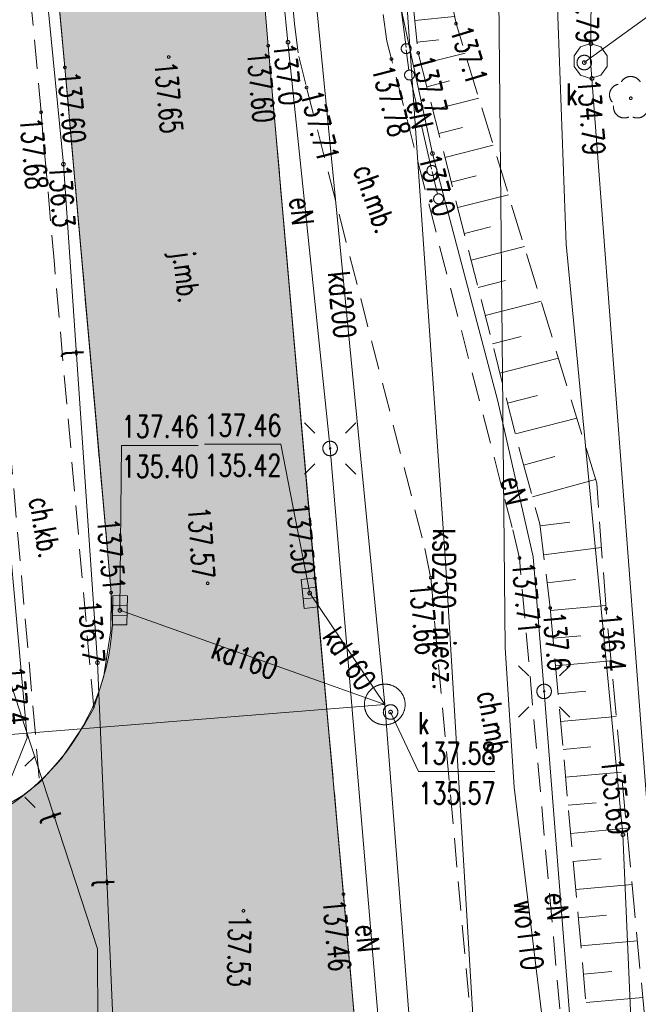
# Model space of a CAD drawing. Header units: centimetres. Extents: x -29333 to 403204, y -464147 to 16641.
# Tile 120 of 134: x 75882 to 78010, y 139 to 3527. Entities that reach past the tile are written whole.
import ezdxf
from ezdxf.xclip import XClip

# ---------------------------------------------------------------- set-up
doc = ezdxf.new("R2010")
doc.units = ezdxf.units.CM
doc.header["$MEASUREMENT"] = 0
doc.header["$XCLIPFRAME"] = 0
for name, pattern in [('1_OTKC', [150, 100, -50]), ('1_OTKJ', [200, 150, -50]), ('1_OTRK', [175, 125, -50]), ('1_OTRKG', [175, 125, -50])]:
    doc.linetypes.add(name, pattern=pattern)
for name, color, linetype in [('2010 Mlawa_628_1_mdcp_plus_zakres obcięta_13_OTK_E_T_0', 7, 'Continuous'), ('2010 Mlawa_628_1_mdcp_plus_zakres obcięta_13_OTK_E_T_1', 7, 'Continuous'), ('2010 Mlawa_628_1_mdcp_plus_zakres obcięta_13_OTK_L_0', 7, 'Continuous'), ('2010 Mlawa_628_1_mdcp_plus_zakres obcięta_13_OTK_L_1', 7, 'Continuous'), ('2010 Mlawa_628_1_mdcp_plus_zakres obcięta_13_OTK_L_11', 7, 'Continuous'), ('2010 Mlawa_628_1_mdcp_plus_zakres obcięta_13_OTK_L_2', 7, 'Continuous'), ('2010 Mlawa_628_1_mdcp_plus_zakres obcięta_13_OTR_L_1', 7, 'Continuous'), ('2010 Mlawa_628_1_mdcp_plus_zakres obcięta_13_OTR_T_0', 7, 'Continuous'), ('2010 Mlawa_628_1_mdcp_plus_zakres obcięta_13_OTR_T_1', 7, 'Continuous'), ('2010 Mlawa_628_1_mdcp_plus_zakres obcięta_13_OTZ_T_0', 7, 'Continuous'), ('2010 Mlawa_628_1_mdcp_plus_zakres obcięta_13_SUE_T_3', 7, 'Continuous'), ('2010 Mlawa_628_1_mdcp_plus_zakres obcięta_13_SUEP_E_T_0', 7, 'Continuous'), ('2010 Mlawa_628_1_mdcp_plus_zakres obcięta_13_SUEP_L_0', 7, 'Continuous'), ('2010 Mlawa_628_1_mdcp_plus_zakres obcięta_13_SUER_T_0', 7, 'Continuous'), ('2010 Mlawa_628_1_mdcp_plus_zakres obcięta_13_SUGP_L_0', 7, 'Continuous'), ('2010 Mlawa_628_1_mdcp_plus_zakres obcięta_13_SUGR_T_0', 7, 'Continuous'), ('2010 Mlawa_628_1_mdcp_plus_zakres obcięta_13_SUK_T_1', 7, 'Continuous'), ('2010 Mlawa_628_1_mdcp_plus_zakres obcięta_13_SUKP_E_T_0', 7, 'Continuous'), ('2010 Mlawa_628_1_mdcp_plus_zakres obcięta_13_SUKP_L_0', 7, 'Continuous'), ('2010 Mlawa_628_1_mdcp_plus_zakres obcięta_13_SUKR_T_0', 7, 'Continuous'), ('2010 Mlawa_628_1_mdcp_plus_zakres obcięta_13_SUP_E_T_1', 7, 'Continuous'), ('2010 Mlawa_628_1_mdcp_plus_zakres obcięta_13_SUP_L_1', 7, 'Continuous'), ('2010 Mlawa_628_1_mdcp_plus_zakres obcięta_13_SUP_T_4', 7, 'Continuous'), ('2010 Mlawa_628_1_mdcp_plus_zakres obcięta_13_SUTP_E_T_0', 7, 'Continuous'), ('2010 Mlawa_628_1_mdcp_plus_zakres obcięta_13_SUTP_L_0', 7, 'Continuous'), ('2010 Mlawa_628_1_mdcp_plus_zakres obcięta_13_SUTR_T_0', 7, 'Continuous'), ('2010 Mlawa_628_1_mdcp_plus_zakres obcięta_13_SUWP_E_T_0', 7, 'Continuous'), ('2010 Mlawa_628_1_mdcp_plus_zakres obcięta_13_SUWP_L_0', 7, 'Continuous'), ('MAPA MDCP', 7, 'Continuous'), ('PROJEKTOWANE DROGI', 7, 'Continuous')]:
    doc.layers.add(name, color=color, linetype=linetype)
doc.styles.add('GENERATED_STYLE_2', font='Simplex.shx')

# ---------------------------------------------------------------- blocks, each defined once
blk = doc.blocks.new('Rysunek_4_13', base_point=(-745725621.2, -588524063.1))
at = {"layer": '2010 Mlawa_628_1_mdcp_plus_zakres obcięta_13_OTK_L_0', "color": 7, "linetype": '1_OTKJ', "lineweight": 18}
for p, q in [((76736.8, 3437.9), (76675, 4176.8)), ((75977.1, 4012.3), (76037.8, 3362.9)), ((76897.8, 1604.9), (76736.8, 3437.9)), ((76037.8, 3362.9), (76196.8, 1555.9)), ((76995.8, 517.9), (76897.8, 1604.9)), ((76196.8, 1555.9), (76195.8, 1425.9)), ((76195.8, 1425.9), (76171.8, 1267.9)), ((76171.8, 1267.9), (76136.8, 1157.9)), ((76136.8, 1157.9), (76106.8, 1103.9)), ((76106.8, 1103.9), (76025.8, 984.9)), ((76025.8, 984.9), (75950.8, 901.9)), ((75950.8, 901.9), (75892.8, 857.9)), ((75892.8, 857.9), (75772.8, 786.9)), ((77101.8, -684.1), (76995.8, 517.9))]:
    blk.add_line(p, q, dxfattribs=at)
at = {"layer": '2010 Mlawa_628_1_mdcp_plus_zakres obcięta_13_OTK_L_1', "color": 7, "linetype": 'Continuous', "lineweight": 18}
for p, q in [((76736.8, 3437.9), (76652.8, 4441)), ((75944.2, 4364.5), (76037.8, 3362.9)), ((76897.8, 1604.9), (76736.8, 3437.9)), ((76037.8, 3362.9), (76196.8, 1555.9)), ((76995.8, 517.9), (76897.8, 1604.9)), ((76196.8, 1555.9), (76195.8, 1425.9)), ((76195.8, 1425.9), (76171.8, 1267.9)), ((76171.8, 1267.9), (76136.8, 1157.9)), ((76136.8, 1157.9), (76106.8, 1103.9)), ((76106.8, 1103.9), (76025.8, 984.9)), ((76025.8, 984.9), (75950.8, 901.9)), ((75950.8, 901.9), (75892.8, 857.9)), ((75892.8, 857.9), (75772.8, 786.9)), ((77101.8, -684.1), (76995.8, 517.9))]:
    blk.add_line(p, q, dxfattribs=at)
at = {"layer": '2010 Mlawa_628_1_mdcp_plus_zakres obcięta_13_OTK_L_11', "color": 7, "linetype": '1_OTKJ', "lineweight": 18}
for p, q in [((77210.8, 3431.6), (77171.1, 3744.1)), ((77220.7, 3353.8), (77211.8, 3424)), ((77298.9, 3012.7), (77227, 3319.4)), ((77319, 2927.5), (77300.9, 3004.4))]:
    blk.add_line(p, q, dxfattribs=at)
for centre in [(77211.3, 3427.8), (77222.8, 3336.9), (77222.8, 3336.9), (77299.9, 3008.6), (77322.8, 2910.9)]:
    blk.add_circle(centre, 17, dxfattribs=at)
at = {"layer": '2010 Mlawa_628_1_mdcp_plus_zakres obcięta_13_OTK_L_2', "color": 7, "linetype": '1_OTKC', "lineweight": 18}
for p, q in [((76770.8, 4199.4), (76826.8, 3512.9)), ((75955.8, 3208.9), (75883.8, 3990.3)), ((77144.8, 3453.9), (77132.8, 3544.9)), ((76826.8, 3512.9), (76841.8, 3400.9)), ((77160.8, 3391.9), (77144.8, 3453.9)), ((76841.8, 3400.9), (76868.8, 3293.9)), ((77575.8, 1779.9), (77160.8, 3391.9)), ((76868.8, 3293.9), (77275.8, 1707.9)), ((76001.8, 2685.9), (75955.8, 3208.9)), ((76136.8, 1157.9), (76001.8, 2685.9)), ((75795.8, 2660.9), (75950.8, 901.9)), ((77600.8, 1674.9), (77575.8, 1779.9)), ((77275.8, 1707.9), (77295.8, 1606.9)), ((77873.8, -1371.1), (77600.8, 1674.9)), ((77295.8, 1606.9), (77571.8, -1439.1)), ((76106.8, 1103.9), (76136.8, 1157.9)), ((76025.8, 984.9), (76106.8, 1103.9)), ((75950.8, 901.9), (76025.8, 984.9))]:
    blk.add_line(p, q, dxfattribs=at)
at = {"layer": '2010 Mlawa_628_1_mdcp_plus_zakres obcięta_13_OTR_L_1', "color": 7, "linetype": '1_OTRK', "lineweight": 18}
for p, q in [((77382.8, 3513.9), (77227.8, 4270.9)), ((77866.8, 1932.9), (77382.8, 3513.9)), ((77898.8, 1499.9), (77866.8, 1932.9)), ((78343.8, -3222.1), (77898.8, 1499.9))]:
    blk.add_line(p, q, dxfattribs=at)
at = {"layer": '2010 Mlawa_628_1_mdcp_plus_zakres obcięta_13_OTR_L_1', "color": 7, "linetype": '1_OTRKG', "lineweight": 18}
for p, q in [((77183.8, 4090.9), (77252.8, 3412.9)), ((77252.8, 3412.9), (77608.8, 2016.9)), ((77608.8, 2016.9), (77670.8, 1792.9)), ((77670.8, 1792.9), (77706.8, 1502.9)), ((77706.8, 1502.9), (78135.8, -3232.1))]:
    blk.add_line(p, q, dxfattribs=at)
at = {"layer": '2010 Mlawa_628_1_mdcp_plus_zakres obcięta_13_OTR_L_1', "color": 7, "linetype": 'Continuous', "lineweight": 18}
for p, q in [((77241.5, 3524.9), (77377.8, 3538.8)), ((77249, 3450.6), (77323.3, 3458.1)), ((77262.8, 3374), (77413.9, 3412.6)), ((77282.5, 3296.7), (77359.9, 3316.4)), ((77302.7, 3217.4), (77461.2, 3257.8)), ((77323.4, 3136.2), (77404.6, 3156.9)), ((77344.6, 3053), (77511, 3095.4)), ((77366.3, 2967.8), (77451.5, 2989.6)), ((77388.6, 2880.6), (77563.1, 2925.1)), ((77411.4, 2791.2), (77500.8, 2814)), ((77434.7, 2699.7), (77617.8, 2746.4)), ((77458.6, 2605.9), (77552.4, 2629.8)), ((77483.1, 2509.9), (77675.2, 2558.8)), ((77508.2, 2411.5), (77606.6, 2436.6)), ((77533.9, 2310.7), (77735.5, 2362.1)), ((77560.2, 2207.5), (77663.5, 2233.8)), ((77587.2, 2101.8), (77798.6, 2155.7)), ((77615.2, 1993.9), (77722.6, 2023.7)), ((77645.3, 1885.1), (77863, 1945.4)), ((77671.7, 1785.8), (77773.8, 1798.4)), ((77684.1, 1686.2), (77883.3, 1710.9)), ((77696.2, 1589), (77793.3, 1601.1)), ((77707.6, 1494.2), (77898, 1511.4)), ((77716.3, 1398.9), (77811.5, 1407.6)), ((77724.9, 1303.5), (77915.7, 1320.8)), ((77733.6, 1207.9), (77829.2, 1216.6)), ((77742.2, 1112.2), (77933.8, 1129.5)), ((77750.9, 1016.3), (77846.9, 1025)), ((77759.6, 920.2), (77951.8, 937.6)), ((77768.4, 823.9), (77864.6, 832.6)), ((77777.1, 727.4), (77970, 744.9)), ((77785.9, 630.8), (77882.5, 639.6)), ((77794.6, 534), (77988.2, 551.6)), ((77803.4, 437.1), (77900.4, 445.9)), ((77812.2, 339.9), (78006.5, 357.5)), ((77821, 242.6), (77918.4, 251.4)), ((77829.9, 145.1), (78024.9, 162.8))]:
    blk.add_line(p, q, dxfattribs=at)
at = {"layer": '2010 Mlawa_628_1_mdcp_plus_zakres obcięta_13_OTR_T_0', "color": 7, "linetype": 'Continuous', "lineweight": 18}
for centre in [(76736.8, 3437.9), (76394.8, 3398.9), (77160.8, 3391.9), (76037.8, 3362.9), (76868.8, 3293.9), (75955.8, 3208.9), (77600.8, 1674.9), (76897.8, 1604.9), (77295.8, 1606.9), (76196.8, 1555.9), (76528.8, 1587.9), (76995.8, 517.9), (76651.8, 460.9)]:
    blk.add_circle(centre, 4.5, dxfattribs=at)
at = {"layer": '2010 Mlawa_628_1_mdcp_plus_zakres obcięta_13_OTR_T_1', "color": 7, "linetype": 'Continuous', "lineweight": 18}
for centre in [(77382.8, 3513.9), (77252.8, 3412.9), (77706.8, 1502.9), (77898.8, 1499.9)]:
    blk.add_circle(centre, 4.5, dxfattribs=at)
at = {"layer": '2010 Mlawa_628_1_mdcp_plus_zakres obcięta_13_OTZ_T_0', "color": 94, "linetype": 'Continuous', "lineweight": 18}
blk.add_circle((77983.8, 3256.9), 4.5, dxfattribs=at)
for centre, start, end in [((77983.8, 3294.4), 30.1401, 149.8599), ((77948.2, 3268.5), 102.1445, 221.86), ((77961.8, 3226.6), 174.1482, 293.8542), ((78005.9, 3226.6), 246.1458, 5.8518)]:
    blk.add_arc(centre, 37.5, start, end, dxfattribs=at)
at = {"layer": '2010 Mlawa_628_1_mdcp_plus_zakres obcięta_13_SUE_T_3', "color": 7, "linetype": 'Continuous', "lineweight": 18}
for p, q in [((76896.8, 2105), (76861.5, 2140.3)), ((77002.9, 2105), (77038.2, 2140.3)), ((76896.8, 1998.9), (76861.5, 1963.5)), ((77002.9, 1998.9), (77038.2, 1963.5)), ((77632.8, 1269), (77597.5, 1304.3)), ((77738.9, 1269), (77774.2, 1304.3)), ((77632.8, 1162.9), (77597.5, 1127.5)), ((77738.9, 1162.9), (77774.2, 1127.5)), ((75899.9, 958), (75935.2, 993.3)), ((75899.9, 851.9), (75935.2, 816.5))]:
    blk.add_line(p, q, dxfattribs=at)
for centre, radius in [((76949.8, 2051.9), 25), ((76949.8, 2051.9), 2.5), ((77685.8, 1215.9), 25), ((77685.8, 1215.9), 2.5)]:
    blk.add_circle(centre, radius, dxfattribs=at)
at = {"layer": '2010 Mlawa_628_1_mdcp_plus_zakres obcięta_13_SUEP_L_0', "color": 1, "linetype": 'Continuous', "lineweight": 18}
for p, q in [((76738.8, 4103.9), (76804.8, 3449.9)), ((77168.8, 3679.9), (77301.8, 3066.9)), ((75680.8, 3577.9), (75907.8, 1055.9)), ((76804.8, 3449.9), (76949.8, 2051.9)), ((77301.8, 3066.9), (77526.8, 2214.9)), ((77526.8, 2214.9), (77647.8, 1678.9)), ((76949.8, 2051.9), (77197.8, -893.1)), ((77647.8, 1678.9), (77685.8, 1215.9)), ((77685.8, 1215.9), (77850.8, -885.1)), ((75907.8, 1055.9), (75846.8, 904.9))]:
    blk.add_line(p, q, dxfattribs=at)
at = {"layer": '2010 Mlawa_628_1_mdcp_plus_zakres obcięta_13_SUER_T_0', "color": 1, "linetype": 'Continuous', "lineweight": 18}
for centre in [(76804.8, 3449.9), (77301.8, 3066.9)]:
    blk.add_circle(centre, 6.25, dxfattribs=at)
at = {"layer": '2010 Mlawa_628_1_mdcp_plus_zakres obcięta_13_SUGP_L_0', "color": 52, "linetype": 'Continuous', "lineweight": 18, "true_color": 0xbfbf00}
for p, q in [((77711.4, 4147.3), (77761.8, 2754.9)), ((77761.8, 2754.9), (77956.8, 722.9)), ((77956.8, 722.9), (78002.8, -327.1))]:
    blk.add_line(p, q, dxfattribs=at)
at = {"layer": '2010 Mlawa_628_1_mdcp_plus_zakres obcięta_13_SUGR_T_0', "color": 52, "linetype": 'Continuous', "lineweight": 18, "true_color": 0xbfbf00}
blk.add_circle((77956.8, 722.9), 6.25, dxfattribs=at)
at = {"layer": '2010 Mlawa_628_1_mdcp_plus_zakres obcięta_13_SUK_T_1', "color": 36, "linetype": 'Continuous', "lineweight": 18, "true_color": 0x803300}
for p, q in [((76849.7, 1601), (76899.4, 1606.3)), ((76860.3, 1501.5), (76849.7, 1601)), ((76899.4, 1606.3), (76910, 1506.9)), ((76902.8, 1574), (76853.1, 1568.7)), ((76200.9, 1445.4), (76202.9, 1545.4)), ((76202.9, 1545.4), (76252.8, 1544.4)), ((76252.8, 1544.4), (76250.8, 1444.4)), ((76906.6, 1539.2), (76856.8, 1533.9)), ((76252.2, 1511.9), (76202.2, 1512.9)), ((76910, 1506.9), (76860.3, 1501.5)), ((76251.5, 1476.9), (76201.5, 1477.9)), ((76250.8, 1444.4), (76200.9, 1445.4))]:
    blk.add_line(p, q, dxfattribs=at)
at = {"layer": '2010 Mlawa_628_1_mdcp_plus_zakres obcięta_13_SUKP_L_0', "color": 36, "linetype": 'Continuous', "lineweight": 18, "true_color": 0x803300}
for p, q in [((77858.2, 4571), (77845.8, 3384.9)), ((77347.4, 1645), (77160.3, 4363.1)), ((76877.5, 3838.3), (77137.8, 1170.9)), ((77845.8, 3384.9), (78201.8, -1324.1)), ((77570.3, -2049.9), (77347.4, 1645)), ((76879.8, 1553.9), (77137.8, 1170.9)), ((77137.8, 1170.9), (76226.8, 1494.9)), ((77137.8, 1170.9), (73973, 917.9)), ((77137.8, 1170.9), (77402.1, -2204.1))]:
    blk.add_line(p, q, dxfattribs=at)
at = {"layer": '2010 Mlawa_628_1_mdcp_plus_zakres obcięta_13_SUKR_T_0', "color": 36, "linetype": 'Continuous', "lineweight": 18, "true_color": 0x803300}
for p, q in [((77823.8, 3379.9), (78183.7, 3641.4)), ((76226.8, 1494.9), (76232.6, 2062.1)), ((76232.6, 2062.1), (76495.9, 2062.1)), ((76517.3, 2066.4), (76780.5, 2066.4)), ((76879.8, 1553.9), (76780.5, 2066.4)), ((77157.8, 1144.9), (77253.5, 939.7)), ((77253.5, 939.7), (77516.8, 939.7))]:
    blk.add_line(p, q, dxfattribs=at)
for centre in [(77846.5, 3444.9), (77823.8, 3379.9), (77850.4, 3325.1), (76879.8, 1553.9), (76226.8, 1494.9), (77157.8, 1144.9)]:
    blk.add_circle(centre, 6.25, dxfattribs=at)
at = {"layer": '2010 Mlawa_628_1_mdcp_plus_zakres obcięta_13_SUP_L_1', "color": 7, "linetype": 'Continuous', "lineweight": 18}
for p, q in [((77810.6, 3433.5), (77788.8, 3403.5)), ((77845.8, 3444.9), (77810.6, 3433.5)), ((77881.1, 3433.5), (77845.8, 3444.9)), ((77902.9, 3403.5), (77881.1, 3433.5)), ((77788.8, 3403.5), (77788.8, 3366.4)), ((77902.9, 3366.4), (77902.9, 3403.5)), ((77788.8, 3366.4), (77810.6, 3336.4)), ((77881.1, 3336.4), (77902.9, 3366.4)), ((77810.6, 3336.4), (77845.8, 3324.9)), ((77845.8, 3324.9), (77881.1, 3336.4))]:
    blk.add_line(p, q, dxfattribs=at)
blk.add_circle((77137.8, 1170.9), 70, dxfattribs=at)
at = {"layer": '2010 Mlawa_628_1_mdcp_plus_zakres obcięta_13_SUP_T_4', "color": 7, "linetype": 'Continuous', "lineweight": 18}
for centre in [(77823.8, 3379.9), (77157.8, 1144.9)]:
    blk.add_circle(centre, 25, dxfattribs=at)
at = {"layer": '2010 Mlawa_628_1_mdcp_plus_zakres obcięta_13_SUTP_L_0', "color": 30, "linetype": 'Continuous', "lineweight": 18, "true_color": 0xff9100}
for p, q in [((76032.8, 3029.9), (75892.9, 4464.6)), ((76149.8, 1314.9), (76032.8, 3029.9)), ((75731.4, 1609.7), (76150.4, 329.5)), ((76226.8, -467.1), (76149.8, 1314.9)), ((76150.4, 329.5), (76153.6, -1286.6))]:
    blk.add_line(p, q, dxfattribs=at)
at = {"layer": '2010 Mlawa_628_1_mdcp_plus_zakres obcięta_13_SUTR_T_0', "color": 30, "linetype": 'Continuous', "lineweight": 18, "true_color": 0xff9100}
for centre in [(76032.8, 3029.9), (76149.8, 1314.9)]:
    blk.add_circle(centre, 6.25, dxfattribs=at)
at = {"layer": '2010 Mlawa_628_1_mdcp_plus_zakres obcięta_13_SUWP_L_0', "color": 5, "linetype": 'Continuous', "lineweight": 18}
for p, q in [((77551.8, 1365.9), (77525.8, 4039.9)), ((77582.8, 885.9), (77551.8, 1365.9)), ((77720.8, -246.1), (77582.8, 885.9))]:
    blk.add_line(p, q, dxfattribs=at)
at = {"layer": '2010 Mlawa_628_1_mdcp_plus_zakres obcięta_13_OTK_E_T_0', "color": 7, "linetype": 'Continuous', "lineweight": 18, "insert": (76432.5, 2729.5), "char_height": 75, "attachment_point": 4, "rotation": 277.125, "style": 'GENERATED_STYLE_2'}
blk.add_mtext('\\A1;{\\W0.700000x;\\pql;\\FSimplex.shx;j.mb.}', dxfattribs=at)
at = {"layer": '2010 Mlawa_628_1_mdcp_plus_zakres obcięta_13_OTK_E_T_1', "color": 7, "linetype": 'Continuous', "lineweight": 18, "char_height": 75, "attachment_point": 4, "style": 'GENERATED_STYLE_2'}
for s, insert, rotation in [('\\A1;{\\W0.700000x;\\pql;\\FSimplex.shx;ch.mb.}', (77064.3, 3024.3), 289.6538), ('\\A1;{\\W0.700000x;\\pql;\\FSimplex.shx;ch.kb.}', (75950.7, 1883.9), 280.008), ('\\A1;{\\W0.700000x;\\pql;\\FSimplex.shx;ch.mb.}', (77493.1, 1216.1), 280.2348)]:
    blk.add_mtext(s, dxfattribs=dict(at, insert=insert, rotation=rotation))
at = {"layer": '2010 Mlawa_628_1_mdcp_plus_zakres obcięta_13_OTR_T_0', "color": 7, "linetype": 'Continuous', "lineweight": 18, "char_height": 75, "style": 'GENERATED_STYLE_2'}
for s, insert, attachment_point, rotation in [('\\A1;{\\W0.700000x;\\pql;\\FSimplex.shx;137.60}', (76739, 3423), 1, 275.0196), ('\\A1;{\\W0.700000x;\\pql;\\FSimplex.shx;137.65}', (76383.6, 3382.9), 4, 275.0487), ('\\A1;{\\W0.700000x;\\pql;\\FSimplex.shx;137.78}', (77165.4, 3377.6), 1, 284.437), ('\\A1;{\\W0.700000x;\\pql;\\FSimplex.shx;137.60}', (76013.2, 3345.7), 7, 275.0286), ('\\A1;{\\W0.700000x;\\pql;\\FSimplex.shx;137.71}', (76847.4, 3272.9), 7, 284.3927), ('\\A1;{\\W0.700000x;\\pql;\\FSimplex.shx;137.68}', (75958, 3194), 1, 275.0265), ('\\A1;{\\W0.700000x;\\pql;\\FSimplex.shx;137.57}', (76498, 1850.9), 4, 273.974), ('\\A1;{\\W0.700000x;\\pql;\\FSimplex.shx;137.50}', (76875.5, 1868.5), 1, 275.0196), ('\\A1;{\\W0.700000x;\\pql;\\FSimplex.shx;137.51}', (76148.6, 1807.1), 7, 275.0286), ('\\A1;{\\W0.700000x;\\pql;\\FSimplex.shx;137.71}', (77576.3, 1657.7), 7, 275.1215), ('\\A1;{\\W0.700000x;\\pql;\\FSimplex.shx;137.66}', (77298, 1592.1), 1, 275.1775), ('\\A1;{\\W0.700000x;\\pql;\\FSimplex.shx;137.46}', (76999.8, 503.2), 1, 275.0397), ('\\A1;{\\W0.700000x;\\pql;\\FSimplex.shx;137.53}', (76639, 446.1), 4, 269.0368)]:
    blk.add_mtext(s, dxfattribs=dict(at, insert=insert, attachment_point=attachment_point, rotation=rotation))
at = {"layer": '2010 Mlawa_628_1_mdcp_plus_zakres obcięta_13_OTR_T_1', "color": 7, "linetype": 'Continuous', "lineweight": 18, "char_height": 75, "attachment_point": 7, "style": 'GENERATED_STYLE_2'}
for s, insert, rotation in [('\\A1;{\\W0.700000x;\\pql;\\FSimplex.shx;137.1}', (77362.3, 3492), 287.0212), ('\\A1;{\\W0.700000x;\\pql;\\FSimplex.shx;137.7}', (77231.3, 3391.9), 284.3063), ('\\A1;{\\W0.700000x;\\pql;\\FSimplex.shx;137.6}', (77682.3, 1485.6), 275.177), ('\\A1;{\\W0.700000x;\\pql;\\FSimplex.shx;136.4}', (77874.3, 1482.5), 275.3836), ('\\A1;{\\W0.700000x;\\pql;\\FSimplex.shx;137.4}', (75821.5, 1299.4), 274.936)]:
    blk.add_mtext(s, dxfattribs=dict(at, insert=insert, rotation=rotation))
at = {"layer": '2010 Mlawa_628_1_mdcp_plus_zakres obcięta_13_SUEP_E_T_0', "color": 1, "linetype": 'Continuous', "lineweight": 18, "char_height": 75, "attachment_point": 5, "style": 'GENERATED_STYLE_2'}
for insert, rotation in [((77259.7, 3200.7), 282.2415), ((76852.2, 2868.7), 275.9215), ((77583.3, 1906.7), 282.7211), ((77731.2, 475.3), 274.4904), ((77079, 365.9), 274.8136)]:
    blk.add_mtext('\\A1;{\\W0.750000x;\\pqc;\\FSimplex.shx;eN}', dxfattribs=dict(at, insert=insert, rotation=rotation))
at = {"layer": '2010 Mlawa_628_1_mdcp_plus_zakres obcięta_13_SUER_T_0', "color": 1, "linetype": 'Continuous', "lineweight": 18, "char_height": 75, "attachment_point": 4, "style": 'GENERATED_STYLE_2'}
for insert, rotation in [((76792.3, 3448.6), 275.9215), ((77289.7, 3063.7), 284.7932)]:
    blk.add_mtext('\\A1;{\\W0.750000x;\\pql;\\FSimplex.shx;137.0}', dxfattribs=dict(at, insert=insert, rotation=rotation))
at = {"layer": '2010 Mlawa_628_1_mdcp_plus_zakres obcięta_13_SUGR_T_0', "color": 52, "linetype": 'Continuous', "lineweight": 18, "true_color": 0xbfbf00, "insert": (77944.3, 721.7), "char_height": 75, "attachment_point": 6, "rotation": 275.4816, "style": 'GENERATED_STYLE_2'}
blk.add_mtext('\\A1;{\\W0.750000x;\\pqr;\\FSimplex.shx;135.69}', dxfattribs=at)
at = {"layer": '2010 Mlawa_628_1_mdcp_plus_zakres obcięta_13_SUKP_E_T_0', "color": 36, "linetype": 'Continuous', "lineweight": 18, "true_color": 0x803300, "char_height": 75, "attachment_point": 5, "style": 'GENERATED_STYLE_2'}
for s, insert, rotation in [('\\A1;{\\W0.750000x;\\pqc;\\FSimplex.shx;kd200}', (76991.1, 2546.5), 275.5743), ('\\A1;{\\W0.750000x;\\pqc;\\FSimplex.shx;ksD250-niecz.}', (77342, 1498.9), 270), ('\\A1;{\\W0.750000x;\\pqc;\\FSimplex.shx;kd160}', (77016.2, 1329.2), 303.9654), ('\\A1;{\\W0.750000x;\\pqc;\\FSimplex.shx;kd160}', (76656.3, 1329), 340.4219)]:
    blk.add_mtext(s, dxfattribs=dict(at, insert=insert, rotation=rotation))
at = {"layer": '2010 Mlawa_628_1_mdcp_plus_zakres obcięta_13_SUKR_T_0', "color": 36, "linetype": 'Continuous', "lineweight": 18, "true_color": 0x803300, "char_height": 75, "style": 'GENERATED_STYLE_2'}
for s, insert, attachment_point, rotation in [('\\A1;{\\W0.750000x;\\pqr;\\FSimplex.shx;134.79}', (77834.8, 3444.8), 6, 270.2837), ('\\A1;{\\W0.750000x;\\pql;\\FSimplex.shx;134.79}', (77838.7, 3324.2), 4, 274.3233)]:
    blk.add_mtext(s, dxfattribs=dict(at, insert=insert, attachment_point=attachment_point, rotation=rotation))
at = {"layer": '2010 Mlawa_628_1_mdcp_plus_zakres obcięta_13_SUKR_T_0', "color": 36, "linetype": 'Continuous', "lineweight": 18, "true_color": 0x803300, "char_height": 75, "attachment_point": 1, "style": 'GENERATED_STYLE_2'}
for s, insert in [('\\A1;{\\W0.750000x;\\pql;\\FSimplex.shx;137.46}', (76517.3, 2169)), ('\\A1;{\\W0.750000x;\\pql;\\FSimplex.shx;137.46}', (76232.6, 2164.8)), ('\\A1;{\\W0.750000x;\\pql;\\FSimplex.shx;135.40}', (76232.6, 2027.3)), ('\\A1;{\\W0.750000x;\\pql;\\FSimplex.shx;135.42}', (76517.3, 2031.5)), ('\\A1;{\\W0.750000x;\\pql;\\FSimplex.shx;137.58}', (77253.5, 1040.5)), ('\\A1;{\\W0.750000x;\\pql;\\FSimplex.shx;135.57}', (77253.5, 903))]:
    blk.add_mtext(s, dxfattribs=dict(at, insert=insert))
at = {"layer": '2010 Mlawa_628_1_mdcp_plus_zakres obcięta_13_SUP_E_T_1', "color": 7, "linetype": 'Continuous', "lineweight": 18, "char_height": 75, "style": 'GENERATED_STYLE_2'}
for insert, attachment_point in [((77761.7, 3270.8), 4), ((77252.5, 1069), 7)]:
    blk.add_mtext('\\A1;{\\W0.700000x;\\pql;\\FSimplex.shx;k}', dxfattribs=dict(at, insert=insert, attachment_point=attachment_point))
at = {"layer": '2010 Mlawa_628_1_mdcp_plus_zakres obcięta_13_SUTP_E_T_0', "color": 30, "linetype": 'Continuous', "lineweight": 18, "true_color": 0xff9100, "char_height": 75, "attachment_point": 5, "style": 'GENERATED_STYLE_2'}
for insert, rotation in [((76064.4, 2378.8), 273.9028), ((75988.7, 782.4), 288.1234), ((76169.8, 556.9), 272.4742)]:
    blk.add_mtext('\\A1;{\\W0.750000x;\\pqc;\\FSimplex.shx;t}', dxfattribs=dict(at, insert=insert, rotation=rotation))
at = {"layer": '2010 Mlawa_628_1_mdcp_plus_zakres obcięta_13_SUTR_T_0', "color": 30, "linetype": 'Continuous', "lineweight": 18, "true_color": 0xff9100, "char_height": 75, "rotation": 273.9028, "style": 'GENERATED_STYLE_2'}
for s, insert, attachment_point in [('\\A1;{\\W0.750000x;\\pql;\\FSimplex.shx;136.3}', (76020.3, 3029.1), 4), ('\\A1;{\\W0.750000x;\\pqr;\\FSimplex.shx;136.7}', (76137.3, 1314.1), 6)]:
    blk.add_mtext(s, dxfattribs=dict(at, insert=insert, attachment_point=attachment_point))
at = {"layer": '2010 Mlawa_628_1_mdcp_plus_zakres obcięta_13_SUWP_E_T_0', "color": 5, "linetype": 'Continuous', "lineweight": 18, "insert": (77632.2, 378.1), "char_height": 75, "attachment_point": 5, "rotation": 276.9505, "style": 'GENERATED_STYLE_2'}
blk.add_mtext('\\A1;{\\W0.750000x;\\pqc;\\FSimplex.shx;wo110}', dxfattribs=at)

msp = doc.modelspace()

# ---------------------------------------------------------------- hatches: boundary and pattern name
at = {"layer": 'PROJEKTOWANE DROGI', "linetype": 'Continuous', "lineweight": 0, "true_color": 0x555555, "transparency": 33554559}
msp.add_hatch(color=251, dxfattribs=at).paths.add_polyline_path([(67651.1, -18419.9), (68261.2, -18463.7), (70134.4, -12277.2), (71364.5, -8240.8), (72467.5, -4665.6), (73221.8, -2121.1), (73480.8, -1350.1), (73665.8, -815.1, -0.060563), (73803.6, -551.7, -0.165273), (74571.8, -100.1), (75490.3, -13.1, -0.423722), (76408.8, -743.1), (76588.4, -2768.3), (76962.3, -6919), (77660.8, -6865.6), (77576.3, -5928.7), (77251.9, -2339.8), (76958.3, 934.3), (76842.3, 2237.5), (76736.8, 3437.9), (76652.8, 4441), (76600.1, 5097.3), (76579.3, 5371.7), (76560.8, 6104.9), (76586.8, 6886.9), (76648.8, 7664.9), (76738.8, 8339.9), (76850.8, 8958.9), (76984.8, 9573.9), (77131.8, 10124.9), (77258.8, 10558.9), (77627.8, 11766.9), (77856.8, 12518.4), (77192.8, 12730.9), (76983.8, 12046.9), (76949.8, 11935.9), (76834.8, 11683.9), (76720.8, 11522.7), (76641.6, 11445.4), (76570.8, 11368.9), (76385.8, 11244.9), (76273.8, 11187.9), (76099.8, 11134.9), (75932.8, 11102.9), (75803.4, 11105.9), (75666.8, 11125.9), (75343.8, 11186.9), (75325.1, 11197.1), (75279.8, 11209.9), (73550.8, 11710.9), (72386.8, 12048.6), (72103.6, 11377.1), (72798.8, 11174.9), (73826.8, 10877.9), (75148.8, 10508.9), (75365.8, 10439.9), (75512.8, 10381.9), (75661.8, 10290.9), (75799.8, 10168.9), (75923.8, 10025.9), (76002.8, 9911.9), (76081.8, 9754.9), (76144.8, 9551.9), (76171.8, 9369.9), (76166.8, 9188.9), (76138.8, 9028.9), (76035, 8452.5), (75937.8, 7683.9), (75877.8, 6933.9), (75853.8, 6163.9), (75852.9, 6071.2), (75870.8, 5329.9), (75911.8, 4709.9), (75944.2, 4364.5), (75963.8, 4155), (76037.8, 3362.9), (76140.2, 2200.1), (76196.8, 1555.9), (76200.9, 1445.4, -0.379216), (75456.8, 689.9), (74378.8, 586, 0.328004), (73079.8, -457.1), (72859.8, -1138.1), (72666.8, -1900.1), (71889.6, -4504.1), (71107.6, -7083.3, -0.343763), (69804.2, -8011.4), (68574, -7954.3), (68163.5, -8435.8), (68986.8, -8474, -0.491245), (70176.3, -10152.1), (69214, -13316.9), (68108.2, -16904.9)])

# ---------------------------------------------------------------- linework, layer by layer
at = {"layer": 'PROJEKTOWANE DROGI', "color": 7, "linetype": 'Continuous', "lineweight": 13, "flags": 128}
msp.add_lwpolyline([(77251.9, -2339.8), (76958.3, 934.3), (76842.3, 2237.5), (76736.8, 3437.9), (76652.8, 4441), (76600.1, 5097.3), (76579.3, 5371.7), (76560.8, 6104.9), (76586.8, 6886.9), (76648.8, 7664.9), (76738.8, 8339.9), (76850.8, 8958.9), (76984.8, 9573.9)], dxfattribs=at)
msp.add_lwpolyline([(76171.8, 9369.9), (76166.8, 9188.9), (76138.8, 9028.9), (76035, 8452.5), (75937.8, 7683.9), (75877.8, 6933.9), (75853.8, 6163.9), (75852.9, 6071.2), (75870.8, 5329.9), (75911.8, 4709.9), (75944.2, 4364.5), (75963.8, 4155), (76037.8, 3362.9), (76140.2, 2200.1), (76196.8, 1555.9), (76200.9, 1445.4, -0.379216), (75456.8, 689.9), (74378.8, 586, 0.328004), (73079.8, -457.1)], format="xyb", dxfattribs=at)

# ---------------------------------------------------------------- block references
at = {"layer": 'MAPA MDCP', "color": 151, "linetype": 'Continuous', "lineweight": 13, "true_color": 0x80c2ff}
ref = msp.add_blockref('Rysunek_4_13', (-745725621.2, -588524063.1), dxfattribs=at)
XClip(ref).set_block_clipping_path([(51157.1316538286, -19056.0251476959), (81475.159538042, -19056.0251476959), (81475.1595380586, -2291.2859517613), (80094.3925547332, -2197.1288595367), (79656.9077541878, 2708.9656158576), (81475.1595380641, 3294.6233514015), (81475.1595380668, 5995.166576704), (79391.2894918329, 5995.1665766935), (79236.5670289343, 4736.0914165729), (78168.8180721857, 4617.3317406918), (77590.5687296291, 5995.1665766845), (53235.899278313, 5995.1665765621), (53338.1891512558, 5713.3646833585), (52818.3323959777, 5714.3082139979), (52685.4063431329, 5995.1665765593), (51157.1316537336, 5995.1665765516)])

doc.saveas('drawing.dxf')
